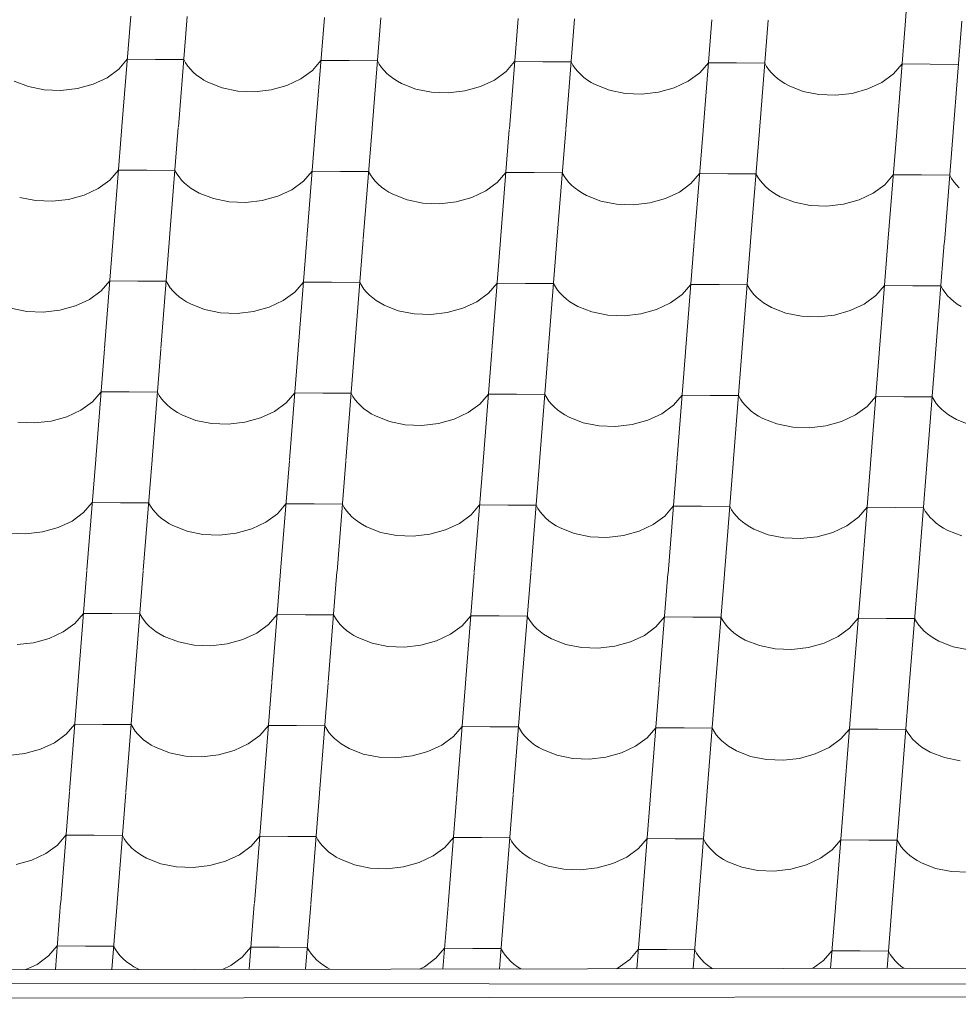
# Model space of a CAD drawing. Header units: millimetres. Extents: x -124639 to 133188, y -48358 to 76648.
# Tile 18 of 49: x 5149 to 5947, y 7033 to 7869. Entities that reach past the tile are written whole.
import ezdxf

# ---------------------------------------------------------------- set-up
doc = ezdxf.new("R2010")
doc.units = ezdxf.units.MM
doc.header["$MEASUREMENT"] = 0
doc.layers.add('Konstrukce - střechy a skořepiny', color=7, linetype='Continuous')
doc.layers.add('Výplně - Povrchové', color=7, linetype='Continuous')

# ---------------------------------------------------------------- blocks, each defined once
blk = doc.blocks.new('*X4')
at = {"layer": 'Výplně - Povrchové', "color": 7, "linetype": 'Continuous', "lineweight": 13}
for p, q in [((5909.09, 7962.61), (5901.67, 7868.77)), ((5243.13, 7872.46), (5235.71, 7778.62)), ((5291.06, 7872.16), (5283.64, 7778.32)), ((5407.76, 7871.45), (5400.34, 7777.61)), ((5455.68, 7871.16), (5448.27, 7777.32)), ((5572.39, 7870.44), (5564.97, 7776.6)), ((5620.31, 7870.15), (5612.9, 7776.31)), ((5737.01, 7869.44), (5729.6, 7775.6)), ((5784.94, 7869.14), (5777.52, 7775.3)), ((5901.64, 7868.43), (5894.23, 7774.59)), ((5949.57, 7868.14), (5942.15, 7774.29)), ((5232.91, 7827.39), (5240.24, 7835.85)), ((5264.2, 7835.7), (5240.24, 7835.85)), ((5288.16, 7835.55), (5264.2, 7835.7)), ((5288.16, 7835.55), (5289.76, 7832.71)), ((5289.76, 7832.71), (5291.66, 7829.97)), ((5397.54, 7826.39), (5404.86, 7834.84)), ((5428.83, 7834.69), (5404.86, 7834.84)), ((5452.79, 7834.55), (5428.83, 7834.69)), ((5452.79, 7834.55), (5454.39, 7831.71)), ((5454.39, 7831.71), (5456.29, 7828.96)), ((5562.17, 7825.38), (5569.49, 7833.83)), ((5593.46, 7833.68), (5569.49, 7833.83)), ((5617.42, 7833.54), (5593.46, 7833.68)), ((5617.42, 7833.54), (5619.02, 7830.7)), ((5726.8, 7824.37), (5734.12, 7832.82)), ((5758.08, 7832.68), (5734.12, 7832.82)), ((5782.05, 7832.53), (5758.08, 7832.68)), ((5782.05, 7832.53), (5783.64, 7829.69)), ((5891.42, 7823.37), (5898.75, 7831.82)), ((5922.71, 7831.67), (5898.75, 7831.82)), ((5946.68, 7831.52), (5922.71, 7831.67)), ((5223.05, 7820.19), (5232.91, 7827.39)), ((5291.66, 7829.97), (5293.85, 7827.34)), ((5293.85, 7827.34), (5296.33, 7824.82)), ((5296.33, 7824.82), (5299.08, 7822.45)), ((5387.68, 7819.18), (5397.54, 7826.39)), ((5456.29, 7828.96), (5458.48, 7826.33)), ((5458.48, 7826.33), (5460.96, 7823.82)), ((5460.96, 7823.82), (5463.71, 7821.44)), ((5552.3, 7818.18), (5562.17, 7825.38)), ((5619.02, 7830.7), (5620.92, 7827.96)), ((5620.92, 7827.96), (5623.11, 7825.32)), ((5623.11, 7825.32), (5625.59, 7822.81)), ((5625.59, 7822.81), (5628.34, 7820.44)), ((5716.93, 7817.17), (5726.8, 7824.37)), ((5783.64, 7829.69), (5785.54, 7826.95)), ((5785.54, 7826.95), (5787.74, 7824.31)), ((5787.74, 7824.31), (5790.22, 7821.8)), ((5881.56, 7816.16), (5891.42, 7823.37)), ((5144.16, 7817.27), (5156.21, 7812.57)), ((5197.82, 7810.91), (5211.15, 7814.6)), ((5211.15, 7814.6), (5223.05, 7820.19)), ((5299.08, 7822.45), (5302.08, 7820.22)), ((5302.08, 7820.22), (5305.33, 7818.16)), ((5305.33, 7818.16), (5308.79, 7816.27)), ((5308.79, 7816.27), (5320.84, 7811.56)), ((5375.78, 7813.59), (5387.68, 7819.18)), ((5463.71, 7821.44), (5466.71, 7819.22)), ((5466.71, 7819.22), (5469.95, 7817.15)), ((5469.95, 7817.15), (5473.42, 7815.26)), ((5473.42, 7815.26), (5485.47, 7810.55)), ((5540.41, 7812.58), (5552.3, 7818.18)), ((5628.34, 7820.44), (5631.34, 7818.21)), ((5631.34, 7818.21), (5634.58, 7816.15)), ((5634.58, 7816.15), (5638.05, 7814.25)), ((5705.03, 7811.58), (5716.93, 7817.17)), ((5790.22, 7821.8), (5792.97, 7819.43)), ((5792.97, 7819.43), (5795.97, 7817.2)), ((5795.97, 7817.2), (5799.21, 7815.14)), ((5799.21, 7815.14), (5802.68, 7813.25)), ((5869.66, 7810.57), (5881.56, 7816.16)), ((5156.21, 7812.57), (5169.64, 7809.86)), ((5169.64, 7809.86), (5183.74, 7809.3)), ((5183.74, 7809.3), (5197.82, 7810.91)), ((5320.84, 7811.56), (5334.26, 7808.86)), ((5334.26, 7808.86), (5348.37, 7808.29)), ((5348.37, 7808.29), (5362.45, 7809.9)), ((5362.45, 7809.9), (5375.78, 7813.59)), ((5485.47, 7810.55), (5498.89, 7807.85)), ((5498.89, 7807.85), (5513, 7807.29)), ((5513, 7807.29), (5527.08, 7808.89)), ((5527.08, 7808.89), (5540.41, 7812.58)), ((5638.05, 7814.25), (5650.1, 7809.55)), ((5650.1, 7809.55), (5663.52, 7806.84)), ((5663.52, 7806.84), (5677.63, 7806.28)), ((5677.63, 7806.28), (5691.71, 7807.89)), ((5691.71, 7807.89), (5705.03, 7811.58)), ((5802.68, 7813.25), (5814.73, 7808.54)), ((5814.73, 7808.54), (5828.15, 7805.84)), ((5842.26, 7805.27), (5856.33, 7806.88)), ((5856.33, 7806.88), (5869.66, 7810.57)), ((5828.15, 7805.84), (5842.26, 7805.27)), ((5235.69, 7778.28), (5228.27, 7684.44)), ((5283.61, 7777.98), (5276.2, 7684.14)), ((5400.31, 7777.27), (5392.9, 7683.43)), ((5448.24, 7776.98), (5440.82, 7683.14)), ((5564.94, 7776.26), (5557.53, 7682.42)), ((5612.87, 7775.97), (5605.45, 7682.13)), ((5729.57, 7775.26), (5722.15, 7681.42)), ((5777.5, 7774.96), (5770.08, 7681.12)), ((5894.2, 7774.25), (5886.78, 7680.41)), ((5942.13, 7773.96), (5934.71, 7680.12)), ((5225.47, 7733.22), (5232.79, 7741.67)), ((5256.76, 7741.52), (5232.79, 7741.67)), ((5280.72, 7741.37), (5256.76, 7741.52)), ((5280.72, 7741.37), (5282.32, 7738.53)), ((5390.1, 7732.21), (5397.42, 7740.66)), ((5421.38, 7740.51), (5397.42, 7740.66)), ((5445.35, 7740.37), (5421.38, 7740.51)), ((5445.35, 7740.37), (5446.94, 7737.53)), ((5554.72, 7731.2), (5562.05, 7739.65)), ((5586.01, 7739.51), (5562.05, 7739.65)), ((5609.98, 7739.36), (5586.01, 7739.51)), ((5609.98, 7739.36), (5611.57, 7736.52)), ((5215.61, 7726.01), (5225.47, 7733.22)), ((5282.32, 7738.53), (5284.22, 7735.79)), ((5284.22, 7735.79), (5286.41, 7733.16)), ((5286.41, 7733.16), (5288.89, 7730.65)), ((5380.23, 7725), (5390.1, 7732.21)), ((5446.94, 7737.53), (5448.84, 7734.78)), ((5448.84, 7734.78), (5451.04, 7732.15)), ((5451.04, 7732.15), (5453.52, 7729.64)), ((5544.86, 7724), (5554.72, 7731.2)), ((5611.57, 7736.52), (5613.47, 7733.78)), ((5613.47, 7733.78), (5615.67, 7731.14)), ((5615.67, 7731.14), (5618.15, 7728.63)), ((5719.35, 7730.19), (5726.68, 7738.65)), ((5750.64, 7738.5), (5726.68, 7738.65)), ((5774.6, 7738.35), (5750.64, 7738.5)), ((5774.6, 7738.35), (5776.2, 7735.51)), ((5776.2, 7735.51), (5778.1, 7732.77)), ((5778.1, 7732.77), (5780.3, 7730.14)), ((5883.98, 7729.19), (5891.31, 7737.64)), ((5915.27, 7737.49), (5891.31, 7737.64)), ((5939.23, 7737.34), (5915.27, 7737.49)), ((5939.23, 7737.34), (5940.83, 7734.51)), ((5940.83, 7734.51), (5942.73, 7731.76)), ((5942.73, 7731.76), (5944.92, 7729.13)), ((5203.71, 7720.42), (5215.61, 7726.01)), ((5288.89, 7730.65), (5291.64, 7728.27)), ((5291.64, 7728.27), (5294.64, 7726.05)), ((5294.64, 7726.05), (5297.88, 7723.98)), ((5297.88, 7723.98), (5301.35, 7722.09)), ((5368.33, 7719.41), (5380.23, 7725)), ((5453.52, 7729.64), (5456.27, 7727.26)), ((5456.27, 7727.26), (5459.27, 7725.04)), ((5459.27, 7725.04), (5462.51, 7722.97)), ((5462.51, 7722.97), (5465.98, 7721.08)), ((5532.96, 7718.41), (5544.86, 7724)), ((5618.15, 7728.63), (5620.89, 7726.26)), ((5620.89, 7726.26), (5623.9, 7724.03)), ((5623.9, 7724.03), (5627.14, 7721.97)), ((5697.59, 7717.4), (5709.49, 7722.99)), ((5709.49, 7722.99), (5719.35, 7730.19)), ((5780.3, 7730.14), (5782.77, 7727.62)), ((5782.77, 7727.62), (5785.52, 7725.25)), ((5785.52, 7725.25), (5788.53, 7723.02)), ((5788.53, 7723.02), (5791.77, 7720.96)), ((5874.12, 7721.98), (5883.98, 7729.19)), ((5944.92, 7729.13), (5947.4, 7726.62)), ((5148.77, 7718.39), (5162.19, 7715.69)), ((5162.19, 7715.69), (5176.3, 7715.12)), ((5176.3, 7715.12), (5190.38, 7716.73)), ((5190.38, 7716.73), (5203.71, 7720.42)), ((5301.35, 7722.09), (5313.4, 7717.38)), ((5313.4, 7717.38), (5326.82, 7714.68)), ((5326.82, 7714.68), (5340.93, 7714.12)), ((5340.93, 7714.12), (5355.01, 7715.72)), ((5355.01, 7715.72), (5368.33, 7719.41)), ((5465.98, 7721.08), (5478.03, 7716.37)), ((5478.03, 7716.37), (5491.45, 7713.67)), ((5505.56, 7713.11), (5519.64, 7714.71)), ((5519.64, 7714.71), (5532.96, 7718.41)), ((5627.14, 7721.97), (5630.61, 7720.07)), ((5630.61, 7720.07), (5642.66, 7715.37)), ((5642.66, 7715.37), (5656.08, 7712.66)), ((5684.26, 7713.71), (5697.59, 7717.4)), ((5791.77, 7720.96), (5795.23, 7719.07)), ((5795.23, 7719.07), (5807.28, 7714.36)), ((5807.28, 7714.36), (5820.7, 7711.66)), ((5848.89, 7712.7), (5862.22, 7716.39)), ((5862.22, 7716.39), (5874.12, 7721.98)), ((5491.45, 7713.67), (5505.56, 7713.11)), ((5656.08, 7712.66), (5670.19, 7712.1)), ((5670.19, 7712.1), (5684.26, 7713.71)), ((5820.7, 7711.66), (5834.81, 7711.09)), ((5834.81, 7711.09), (5848.89, 7712.7)), ((5228.24, 7684.1), (5220.83, 7590.26)), ((5276.17, 7683.81), (5268.75, 7589.97)), ((5392.87, 7683.09), (5385.45, 7589.25)), ((5440.8, 7682.8), (5433.38, 7588.96)), ((5557.5, 7682.08), (5550.08, 7588.24)), ((5605.43, 7681.79), (5598.01, 7587.95)), ((5722.13, 7681.08), (5714.71, 7587.24)), ((5770.05, 7680.78), (5762.64, 7586.94)), ((5886.76, 7680.07), (5879.34, 7586.23)), ((5934.68, 7679.78), (5927.27, 7585.94)), ((5218.02, 7639.04), (5225.35, 7647.49)), ((5249.31, 7647.34), (5225.35, 7647.49)), ((5273.28, 7647.19), (5249.31, 7647.34)), ((5273.28, 7647.19), (5274.87, 7644.36)), ((5208.16, 7631.83), (5218.02, 7639.04)), ((5274.87, 7644.36), (5276.77, 7641.61)), ((5276.77, 7641.61), (5278.97, 7638.98)), ((5278.97, 7638.98), (5281.45, 7636.47)), ((5382.65, 7638.03), (5389.98, 7646.48)), ((5413.94, 7646.33), (5389.98, 7646.48)), ((5437.9, 7646.19), (5413.94, 7646.33)), ((5437.9, 7646.19), (5439.5, 7643.35)), ((5439.5, 7643.35), (5441.4, 7640.6)), ((5441.4, 7640.6), (5443.6, 7637.97)), ((5547.28, 7637.02), (5554.61, 7645.47)), ((5578.57, 7645.33), (5554.61, 7645.47)), ((5602.53, 7645.18), (5578.57, 7645.33)), ((5602.53, 7645.18), (5604.13, 7642.34)), ((5604.13, 7642.34), (5606.03, 7639.6)), ((5606.03, 7639.6), (5608.22, 7636.96)), ((5711.91, 7636.02), (5719.23, 7644.47)), ((5743.2, 7644.32), (5719.23, 7644.47)), ((5767.16, 7644.17), (5743.2, 7644.32)), ((5767.16, 7644.17), (5768.76, 7641.33)), ((5768.76, 7641.33), (5770.66, 7638.59)), ((5876.54, 7635.01), (5883.86, 7643.46)), ((5907.83, 7643.31), (5883.86, 7643.46)), ((5931.79, 7643.17), (5907.83, 7643.31)), ((5931.79, 7643.17), (5933.39, 7640.33)), ((5933.39, 7640.33), (5935.29, 7637.58)), ((5196.26, 7626.24), (5208.16, 7631.83)), ((5281.45, 7636.47), (5284.19, 7634.09)), ((5284.19, 7634.09), (5287.2, 7631.87)), ((5287.2, 7631.87), (5290.44, 7629.8)), ((5360.89, 7625.23), (5372.79, 7630.82)), ((5372.79, 7630.82), (5382.65, 7638.03)), ((5443.6, 7637.97), (5446.07, 7635.46)), ((5446.07, 7635.46), (5448.82, 7633.09)), ((5448.82, 7633.09), (5451.83, 7630.86)), ((5451.83, 7630.86), (5455.07, 7628.79)), ((5537.42, 7629.82), (5547.28, 7637.02)), ((5608.22, 7636.96), (5610.7, 7634.45)), ((5610.7, 7634.45), (5613.45, 7632.08)), ((5613.45, 7632.08), (5616.45, 7629.85)), ((5702.05, 7628.81), (5711.91, 7636.02)), ((5770.66, 7638.59), (5772.85, 7635.96)), ((5772.85, 7635.96), (5775.33, 7633.45)), ((5775.33, 7633.45), (5778.08, 7631.07)), ((5778.08, 7631.07), (5781.08, 7628.85)), ((5866.67, 7627.8), (5876.54, 7635.01)), ((5935.29, 7637.58), (5937.48, 7634.95)), ((5937.48, 7634.95), (5939.96, 7632.44)), ((5939.96, 7632.44), (5942.71, 7630.06)), ((5141.33, 7624.21), (5154.75, 7621.51)), ((5168.86, 7620.94), (5182.94, 7622.55)), ((5182.94, 7622.55), (5196.26, 7626.24)), ((5290.44, 7629.8), (5293.91, 7627.91)), ((5293.91, 7627.91), (5305.96, 7623.2)), ((5305.96, 7623.2), (5319.38, 7620.5)), ((5347.56, 7621.54), (5360.89, 7625.23)), ((5455.07, 7628.79), (5458.53, 7626.9)), ((5458.53, 7626.9), (5470.58, 7622.2)), ((5470.58, 7622.2), (5484.01, 7619.49)), ((5512.19, 7620.53), (5525.52, 7624.23)), ((5525.52, 7624.23), (5537.42, 7629.82)), ((5616.45, 7629.85), (5619.7, 7627.79)), ((5619.7, 7627.79), (5623.16, 7625.89)), ((5623.16, 7625.89), (5635.21, 7621.19)), ((5676.82, 7619.53), (5690.15, 7623.22)), ((5690.15, 7623.22), (5702.05, 7628.81)), ((5781.08, 7628.85), (5784.32, 7626.78)), ((5784.32, 7626.78), (5787.79, 7624.89)), ((5787.79, 7624.89), (5799.84, 7620.18)), ((5841.45, 7618.52), (5854.78, 7622.21)), ((5854.78, 7622.21), (5866.67, 7627.8)), ((5942.71, 7630.06), (5945.71, 7627.84)), ((5945.71, 7627.84), (5948.95, 7625.77)), ((5154.75, 7621.51), (5168.86, 7620.94)), ((5319.38, 7620.5), (5333.49, 7619.94)), ((5333.49, 7619.94), (5347.56, 7621.54)), ((5484.01, 7619.49), (5498.11, 7618.93)), ((5498.11, 7618.93), (5512.19, 7620.53)), ((5635.21, 7621.19), (5648.63, 7618.49)), ((5648.63, 7618.49), (5662.74, 7617.92)), ((5662.74, 7617.92), (5676.82, 7619.53)), ((5799.84, 7620.18), (5813.26, 7617.48)), ((5813.26, 7617.48), (5827.37, 7616.91)), ((5827.37, 7616.91), (5841.45, 7618.52)), ((5220.8, 7589.92), (5213.38, 7496.08)), ((5268.73, 7589.63), (5261.31, 7495.79)), ((5385.43, 7588.91), (5378.01, 7495.07)), ((5433.35, 7588.62), (5425.94, 7494.78)), ((5550.06, 7587.91), (5542.64, 7494.06)), ((5597.98, 7587.61), (5590.57, 7493.77)), ((5714.68, 7586.9), (5707.27, 7493.06)), ((5762.61, 7586.6), (5755.19, 7492.76)), ((5879.31, 7585.89), (5871.9, 7492.05)), ((5927.24, 7585.6), (5919.82, 7491.76)), ((5210.58, 7544.86), (5217.91, 7553.31)), ((5241.87, 7553.16), (5217.91, 7553.31)), ((5265.83, 7553.02), (5241.87, 7553.16)), ((5265.83, 7553.02), (5267.43, 7550.18)), ((5267.43, 7550.18), (5269.33, 7547.43)), ((5269.33, 7547.43), (5271.53, 7544.8)), ((5375.21, 7543.85), (5382.53, 7552.3)), ((5406.5, 7552.15), (5382.53, 7552.3)), ((5430.46, 7552.01), (5406.5, 7552.15)), ((5430.46, 7552.01), (5432.06, 7549.17)), ((5432.06, 7549.17), (5433.96, 7546.43)), ((5539.84, 7542.84), (5547.16, 7551.29)), ((5571.13, 7551.15), (5547.16, 7551.29)), ((5595.09, 7551), (5571.13, 7551.15)), ((5595.09, 7551), (5596.69, 7548.16)), ((5596.69, 7548.16), (5598.59, 7545.42)), ((5704.47, 7541.84), (5711.79, 7550.29)), ((5735.75, 7550.14), (5711.79, 7550.29)), ((5759.72, 7549.99), (5735.75, 7550.14)), ((5759.72, 7549.99), (5761.31, 7547.15)), ((5761.31, 7547.15), (5763.21, 7544.41)), ((5869.09, 7540.83), (5876.42, 7549.28)), ((5900.38, 7549.13), (5876.42, 7549.28)), ((5924.35, 7548.99), (5900.38, 7549.13)), ((5924.35, 7548.99), (5925.94, 7546.15)), ((5200.72, 7537.65), (5210.58, 7544.86)), ((5271.53, 7544.8), (5274, 7542.29)), ((5274, 7542.29), (5276.75, 7539.91)), ((5276.75, 7539.91), (5279.75, 7537.69)), ((5365.35, 7536.65), (5375.21, 7543.85)), ((5433.96, 7546.43), (5436.15, 7543.79)), ((5436.15, 7543.79), (5438.63, 7541.28)), ((5438.63, 7541.28), (5441.38, 7538.91)), ((5441.38, 7538.91), (5444.38, 7536.68)), ((5529.98, 7535.64), (5539.84, 7542.84)), ((5598.59, 7545.42), (5600.78, 7542.78)), ((5600.78, 7542.78), (5603.26, 7540.27)), ((5603.26, 7540.27), (5606.01, 7537.9)), ((5694.6, 7534.63), (5704.47, 7541.84)), ((5763.21, 7544.41), (5765.41, 7541.78)), ((5765.41, 7541.78), (5767.89, 7539.27)), ((5767.89, 7539.27), (5770.64, 7536.89)), ((5859.23, 7533.62), (5869.09, 7540.83)), ((5925.94, 7546.15), (5927.84, 7543.4)), ((5927.84, 7543.4), (5930.04, 7540.77)), ((5930.04, 7540.77), (5932.52, 7538.26)), ((5932.52, 7538.26), (5935.26, 7535.88)), ((5175.49, 7528.37), (5188.82, 7532.06)), ((5188.82, 7532.06), (5200.72, 7537.65)), ((5279.75, 7537.69), (5283, 7535.62)), ((5283, 7535.62), (5286.46, 7533.73)), ((5286.46, 7533.73), (5298.51, 7529.02)), ((5340.12, 7527.36), (5353.45, 7531.05)), ((5353.45, 7531.05), (5365.35, 7536.65)), ((5444.38, 7536.68), (5447.62, 7534.62)), ((5447.62, 7534.62), (5451.09, 7532.72)), ((5451.09, 7532.72), (5463.14, 7528.02)), ((5504.75, 7526.36), (5518.08, 7530.05)), ((5518.08, 7530.05), (5529.98, 7535.64)), ((5606.01, 7537.9), (5609.01, 7535.67)), ((5609.01, 7535.67), (5612.25, 7533.61)), ((5612.25, 7533.61), (5615.72, 7531.72)), ((5615.72, 7531.72), (5627.77, 7527.01)), ((5682.7, 7529.04), (5694.6, 7534.63)), ((5770.64, 7536.89), (5773.64, 7534.67)), ((5773.64, 7534.67), (5776.88, 7532.6)), ((5776.88, 7532.6), (5780.35, 7530.71)), ((5780.35, 7530.71), (5792.4, 7526)), ((5847.33, 7528.03), (5859.23, 7533.62)), ((5935.26, 7535.88), (5938.27, 7533.66)), ((5938.27, 7533.66), (5941.51, 7531.59)), ((5941.51, 7531.59), (5944.98, 7529.7)), ((5147.31, 7527.33), (5161.41, 7526.76)), ((5161.41, 7526.76), (5175.49, 7528.37)), ((5298.51, 7529.02), (5311.93, 7526.32)), ((5311.93, 7526.32), (5326.04, 7525.76)), ((5326.04, 7525.76), (5340.12, 7527.36)), ((5463.14, 7528.02), (5476.56, 7525.31)), ((5476.56, 7525.31), (5490.67, 7524.75)), ((5490.67, 7524.75), (5504.75, 7526.36)), ((5627.77, 7527.01), (5641.19, 7524.31)), ((5641.19, 7524.31), (5655.3, 7523.74)), ((5655.3, 7523.74), (5669.38, 7525.35)), ((5669.38, 7525.35), (5682.7, 7529.04)), ((5792.4, 7526), (5805.82, 7523.3)), ((5805.82, 7523.3), (5819.93, 7522.74)), ((5819.93, 7522.74), (5834, 7524.34)), ((5834, 7524.34), (5847.33, 7528.03)), ((5944.98, 7529.7), (5957.02, 7525)), ((5213.36, 7495.74), (5205.94, 7401.9)), ((5261.28, 7495.45), (5253.87, 7401.61)), ((5377.98, 7494.73), (5370.57, 7400.89)), ((5425.91, 7494.44), (5418.49, 7400.6)), ((5542.61, 7493.73), (5535.2, 7399.89)), ((5590.54, 7493.43), (5583.12, 7399.59)), ((5707.24, 7492.72), (5699.82, 7398.88)), ((5755.17, 7492.43), (5747.75, 7398.59)), ((5871.87, 7491.71), (5864.45, 7397.87)), ((5919.8, 7491.42), (5912.38, 7397.58)), ((5203.14, 7450.68), (5210.46, 7459.13)), ((5234.43, 7458.98), (5210.46, 7459.13)), ((5258.39, 7458.84), (5234.43, 7458.98)), ((5258.39, 7458.84), (5259.99, 7456)), ((5259.99, 7456), (5261.89, 7453.25)), ((5367.77, 7449.67), (5375.09, 7458.12)), ((5399.05, 7457.98), (5375.09, 7458.12)), ((5423.02, 7457.83), (5399.05, 7457.98)), ((5423.02, 7457.83), (5424.61, 7454.99)), ((5424.61, 7454.99), (5426.51, 7452.25)), ((5532.39, 7448.66), (5539.72, 7457.11)), ((5563.68, 7456.97), (5539.72, 7457.11)), ((5587.65, 7456.82), (5563.68, 7456.97)), ((5587.65, 7456.82), (5589.24, 7453.98)), ((5697.02, 7447.66), (5704.35, 7456.11)), ((5728.31, 7455.96), (5704.35, 7456.11)), ((5752.27, 7455.81), (5728.31, 7455.96)), ((5752.27, 7455.81), (5753.87, 7452.98)), ((5861.65, 7446.65), (5868.98, 7455.1)), ((5892.94, 7454.95), (5868.98, 7455.1)), ((5916.9, 7454.81), (5892.94, 7454.95)), ((5916.9, 7454.81), (5918.5, 7451.97)), ((5193.28, 7443.47), (5203.14, 7450.68)), ((5261.89, 7453.25), (5264.08, 7450.62)), ((5264.08, 7450.62), (5266.56, 7448.11)), ((5266.56, 7448.11), (5269.31, 7445.73)), ((5357.9, 7442.47), (5367.77, 7449.67)), ((5426.51, 7452.25), (5428.71, 7449.61)), ((5428.71, 7449.61), (5431.19, 7447.1)), ((5431.19, 7447.1), (5433.94, 7444.73)), ((5522.53, 7441.46), (5532.39, 7448.66)), ((5589.24, 7453.98), (5591.14, 7451.24)), ((5591.14, 7451.24), (5593.34, 7448.61)), ((5593.34, 7448.61), (5595.82, 7446.09)), ((5687.16, 7440.45), (5697.02, 7447.66)), ((5753.87, 7452.98), (5755.77, 7450.23)), ((5755.77, 7450.23), (5757.97, 7447.6)), ((5757.97, 7447.6), (5760.44, 7445.09)), ((5851.79, 7439.45), (5861.65, 7446.65)), ((5918.5, 7451.97), (5920.4, 7449.22)), ((5920.4, 7449.22), (5922.59, 7446.59)), ((5922.59, 7446.59), (5925.07, 7444.08)), ((5168.05, 7434.19), (5181.38, 7437.88)), ((5181.38, 7437.88), (5193.28, 7443.47)), ((5269.31, 7445.73), (5272.31, 7443.51)), ((5272.31, 7443.51), (5275.55, 7441.44)), ((5275.55, 7441.44), (5279.02, 7439.55)), ((5279.02, 7439.55), (5291.07, 7434.84)), ((5346, 7436.88), (5357.9, 7442.47)), ((5433.94, 7444.73), (5436.94, 7442.5)), ((5436.94, 7442.5), (5440.18, 7440.44)), ((5440.18, 7440.44), (5443.65, 7438.54)), ((5443.65, 7438.54), (5455.7, 7433.84)), ((5510.63, 7435.87), (5522.53, 7441.46)), ((5595.82, 7446.09), (5598.56, 7443.72)), ((5598.56, 7443.72), (5601.57, 7441.49)), ((5601.57, 7441.49), (5604.81, 7439.43)), ((5604.81, 7439.43), (5608.28, 7437.54)), ((5675.26, 7434.86), (5687.16, 7440.45)), ((5760.44, 7445.09), (5763.19, 7442.71)), ((5763.19, 7442.71), (5766.2, 7440.49)), ((5766.2, 7440.49), (5769.44, 7438.42)), ((5769.44, 7438.42), (5772.9, 7436.53)), ((5839.89, 7433.85), (5851.79, 7439.45)), ((5925.07, 7444.08), (5927.82, 7441.71)), ((5927.82, 7441.71), (5930.82, 7439.48)), ((5930.82, 7439.48), (5934.07, 7437.42)), ((5139.86, 7433.15), (5153.97, 7432.58)), ((5153.97, 7432.58), (5168.05, 7434.19)), ((5291.07, 7434.84), (5304.49, 7432.14)), ((5304.49, 7432.14), (5318.6, 7431.58)), ((5318.6, 7431.58), (5332.68, 7433.18)), ((5332.68, 7433.18), (5346, 7436.88)), ((5455.7, 7433.84), (5469.12, 7431.13)), ((5469.12, 7431.13), (5483.23, 7430.57)), ((5483.23, 7430.57), (5497.31, 7432.18)), ((5497.31, 7432.18), (5510.63, 7435.87)), ((5608.28, 7437.54), (5620.33, 7432.83)), ((5620.33, 7432.83), (5633.75, 7430.13)), ((5633.75, 7430.13), (5647.86, 7429.56)), ((5647.86, 7429.56), (5661.93, 7431.17)), ((5661.93, 7431.17), (5675.26, 7434.86)), ((5772.9, 7436.53), (5784.95, 7431.82)), ((5784.95, 7431.82), (5798.37, 7429.12)), ((5812.48, 7428.56), (5826.56, 7430.16)), ((5826.56, 7430.16), (5839.89, 7433.85)), ((5934.07, 7437.42), (5937.53, 7435.52)), ((5937.53, 7435.52), (5949.58, 7430.82)), ((5798.37, 7429.12), (5812.48, 7428.56)), ((5205.91, 7401.56), (5198.5, 7307.72)), ((5253.84, 7401.27), (5246.42, 7307.43)), ((5370.54, 7400.55), (5363.12, 7306.71)), ((5418.47, 7400.26), (5411.05, 7306.42)), ((5535.17, 7399.55), (5527.75, 7305.71)), ((5583.1, 7399.25), (5575.68, 7305.41)), ((5699.8, 7398.54), (5692.38, 7304.7)), ((5747.72, 7398.25), (5740.31, 7304.41)), ((5864.43, 7397.53), (5857.01, 7303.69)), ((5912.35, 7397.24), (5904.94, 7303.4)), ((5195.69, 7356.5), (5203.02, 7364.95)), ((5226.98, 7364.8), (5203.02, 7364.95)), ((5250.95, 7364.66), (5226.98, 7364.8)), ((5250.95, 7364.66), (5252.54, 7361.82)), ((5360.32, 7355.49), (5367.65, 7363.94)), ((5391.61, 7363.8), (5367.65, 7363.94)), ((5415.57, 7363.65), (5391.61, 7363.8)), ((5415.57, 7363.65), (5417.17, 7360.81)), ((5524.95, 7354.48), (5532.28, 7362.94)), ((5556.24, 7362.79), (5532.28, 7362.94)), ((5580.2, 7362.64), (5556.24, 7362.79)), ((5580.2, 7362.64), (5581.8, 7359.8)), ((5185.83, 7349.29), (5195.69, 7356.5)), ((5252.54, 7361.82), (5254.44, 7359.07)), ((5254.44, 7359.07), (5256.64, 7356.44)), ((5256.64, 7356.44), (5259.12, 7353.93)), ((5350.46, 7348.29), (5360.32, 7355.49)), ((5417.17, 7360.81), (5419.07, 7358.07)), ((5419.07, 7358.07), (5421.27, 7355.43)), ((5421.27, 7355.43), (5423.74, 7352.92)), ((5515.09, 7347.28), (5524.95, 7354.48)), ((5581.8, 7359.8), (5583.7, 7357.06)), ((5583.7, 7357.06), (5585.89, 7354.43)), ((5585.89, 7354.43), (5588.37, 7351.92)), ((5689.58, 7353.48), (5696.9, 7361.93)), ((5720.87, 7361.78), (5696.9, 7361.93)), ((5744.83, 7361.64), (5720.87, 7361.78)), ((5744.83, 7361.64), (5746.43, 7358.8)), ((5746.43, 7358.8), (5748.33, 7356.05)), ((5748.33, 7356.05), (5750.52, 7353.42)), ((5854.21, 7352.47), (5861.53, 7360.92)), ((5885.5, 7360.77), (5861.53, 7360.92)), ((5909.46, 7360.63), (5885.5, 7360.77)), ((5909.46, 7360.63), (5911.06, 7357.79)), ((5911.06, 7357.79), (5912.96, 7355.05)), ((5912.96, 7355.05), (5915.15, 7352.41)), ((5173.93, 7343.7), (5185.83, 7349.29)), ((5259.12, 7353.93), (5261.86, 7351.55)), ((5261.86, 7351.55), (5264.87, 7349.33)), ((5264.87, 7349.33), (5268.11, 7347.26)), ((5268.11, 7347.26), (5271.58, 7345.37)), ((5338.56, 7342.7), (5350.46, 7348.29)), ((5423.74, 7352.92), (5426.49, 7350.55)), ((5426.49, 7350.55), (5429.5, 7348.32)), ((5429.5, 7348.32), (5432.74, 7346.26)), ((5432.74, 7346.26), (5436.2, 7344.36)), ((5503.19, 7341.69), (5515.09, 7347.28)), ((5588.37, 7351.92), (5591.12, 7349.54)), ((5591.12, 7349.54), (5594.12, 7347.32)), ((5594.12, 7347.32), (5597.37, 7345.25)), ((5667.82, 7340.68), (5679.72, 7346.27)), ((5679.72, 7346.27), (5689.58, 7353.48)), ((5750.52, 7353.42), (5753, 7350.91)), ((5753, 7350.91), (5755.75, 7348.53)), ((5755.75, 7348.53), (5758.75, 7346.31)), ((5758.75, 7346.31), (5761.99, 7344.24)), ((5844.34, 7345.27), (5854.21, 7352.47)), ((5915.15, 7352.41), (5917.63, 7349.9)), ((5917.63, 7349.9), (5920.38, 7347.53)), ((5920.38, 7347.53), (5923.38, 7345.3)), ((5146.53, 7338.41), (5160.61, 7340.01)), ((5160.61, 7340.01), (5173.93, 7343.7)), ((5271.58, 7345.37), (5283.63, 7340.67)), ((5283.63, 7340.67), (5297.05, 7337.96)), ((5297.05, 7337.96), (5311.16, 7337.4)), ((5311.16, 7337.4), (5325.23, 7339)), ((5325.23, 7339), (5338.56, 7342.7)), ((5436.2, 7344.36), (5448.25, 7339.66)), ((5448.25, 7339.66), (5461.68, 7336.95)), ((5475.78, 7336.39), (5489.86, 7338)), ((5489.86, 7338), (5503.19, 7341.69)), ((5597.37, 7345.25), (5600.83, 7343.36)), ((5600.83, 7343.36), (5612.88, 7338.65)), ((5612.88, 7338.65), (5626.3, 7335.95)), ((5654.49, 7336.99), (5667.82, 7340.68)), ((5761.99, 7344.24), (5765.46, 7342.35)), ((5765.46, 7342.35), (5777.51, 7337.64)), ((5777.51, 7337.64), (5790.93, 7334.94)), ((5819.12, 7335.98), (5832.45, 7339.67)), ((5832.45, 7339.67), (5844.34, 7345.27)), ((5923.38, 7345.3), (5926.62, 7343.24)), ((5926.62, 7343.24), (5930.09, 7341.34)), ((5930.09, 7341.34), (5942.14, 7336.64)), ((5461.68, 7336.95), (5475.78, 7336.39)), ((5626.3, 7335.95), (5640.41, 7335.38)), ((5640.41, 7335.38), (5654.49, 7336.99)), ((5790.93, 7334.94), (5805.04, 7334.38)), ((5805.04, 7334.38), (5819.12, 7335.98)), ((5942.14, 7336.64), (5955.56, 7333.93)), ((5198.47, 7307.38), (5191.05, 7213.54)), ((5246.4, 7307.09), (5238.98, 7213.25)), ((5363.1, 7306.38), (5355.68, 7212.53)), ((5411.02, 7306.08), (5403.61, 7212.24)), ((5527.73, 7305.37), (5520.31, 7211.53)), ((5575.65, 7305.07), (5568.24, 7211.23)), ((5692.35, 7304.36), (5684.94, 7210.52)), ((5740.28, 7304.07), (5732.86, 7210.23)), ((5856.98, 7303.35), (5849.57, 7209.51)), ((5904.91, 7303.06), (5897.49, 7209.22)), ((5188.25, 7262.32), (5195.58, 7270.77)), ((5219.54, 7270.62), (5195.58, 7270.77)), ((5243.5, 7270.48), (5219.54, 7270.62)), ((5178.39, 7255.12), (5188.25, 7262.32)), ((5243.5, 7270.48), (5245.1, 7267.64)), ((5245.1, 7267.64), (5247, 7264.9)), ((5247, 7264.9), (5249.2, 7262.26)), ((5249.2, 7262.26), (5251.67, 7259.75)), ((5352.88, 7261.31), (5360.2, 7269.76)), ((5384.17, 7269.62), (5360.2, 7269.76)), ((5408.13, 7269.47), (5384.17, 7269.62)), ((5408.13, 7269.47), (5409.73, 7266.63)), ((5409.73, 7266.63), (5411.63, 7263.89)), ((5411.63, 7263.89), (5413.82, 7261.25)), ((5517.51, 7260.31), (5524.83, 7268.76)), ((5548.8, 7268.61), (5524.83, 7268.76)), ((5572.76, 7268.46), (5548.8, 7268.61)), ((5572.76, 7268.46), (5574.36, 7265.62)), ((5574.36, 7265.62), (5576.26, 7262.88)), ((5576.26, 7262.88), (5578.45, 7260.25)), ((5682.14, 7259.3), (5689.46, 7267.75)), ((5713.42, 7267.6), (5689.46, 7267.75)), ((5737.39, 7267.46), (5713.42, 7267.6)), ((5737.39, 7267.46), (5738.98, 7264.62)), ((5738.98, 7264.62), (5740.88, 7261.87)), ((5846.76, 7258.29), (5854.09, 7266.74)), ((5878.05, 7266.6), (5854.09, 7266.74)), ((5902.02, 7266.45), (5878.05, 7266.6)), ((5902.02, 7266.45), (5903.61, 7263.61)), ((5903.61, 7263.61), (5905.51, 7260.87)), ((5166.49, 7249.52), (5178.39, 7255.12)), ((5251.67, 7259.75), (5254.42, 7257.38)), ((5254.42, 7257.38), (5257.42, 7255.15)), ((5257.42, 7255.15), (5260.67, 7253.09)), ((5331.12, 7248.52), (5343.02, 7254.11)), ((5343.02, 7254.11), (5352.88, 7261.31)), ((5413.82, 7261.25), (5416.3, 7258.74)), ((5416.3, 7258.74), (5419.05, 7256.37)), ((5419.05, 7256.37), (5422.05, 7254.14)), ((5422.05, 7254.14), (5425.3, 7252.08)), ((5507.65, 7253.1), (5517.51, 7260.31)), ((5578.45, 7260.25), (5580.93, 7257.74)), ((5580.93, 7257.74), (5583.68, 7255.36)), ((5583.68, 7255.36), (5586.68, 7253.14)), ((5672.27, 7252.09), (5682.14, 7259.3)), ((5740.88, 7261.87), (5743.08, 7259.24)), ((5743.08, 7259.24), (5745.56, 7256.73)), ((5745.56, 7256.73), (5748.31, 7254.35)), ((5748.31, 7254.35), (5751.31, 7252.13)), ((5836.9, 7251.09), (5846.76, 7258.29)), ((5905.51, 7260.87), (5907.71, 7258.23)), ((5907.71, 7258.23), (5910.19, 7255.72)), ((5910.19, 7255.72), (5912.93, 7253.35)), ((5139.08, 7244.23), (5153.16, 7245.83)), ((5153.16, 7245.83), (5166.49, 7249.52)), ((5260.67, 7253.09), (5264.13, 7251.19)), ((5264.13, 7251.19), (5276.18, 7246.49)), ((5276.18, 7246.49), (5289.6, 7243.78)), ((5317.79, 7244.82), (5331.12, 7248.52)), ((5425.3, 7252.08), (5428.76, 7250.18)), ((5428.76, 7250.18), (5440.81, 7245.48)), ((5440.81, 7245.48), (5454.23, 7242.78)), ((5482.42, 7243.82), (5495.75, 7247.51)), ((5495.75, 7247.51), (5507.65, 7253.1)), ((5586.68, 7253.14), (5589.92, 7251.07)), ((5589.92, 7251.07), (5593.39, 7249.18)), ((5593.39, 7249.18), (5605.44, 7244.47)), ((5647.05, 7242.81), (5660.37, 7246.5)), ((5660.37, 7246.5), (5672.27, 7252.09)), ((5751.31, 7252.13), (5754.55, 7250.06)), ((5754.55, 7250.06), (5758.02, 7248.17)), ((5758.02, 7248.17), (5770.07, 7243.46)), ((5811.67, 7241.8), (5825, 7245.5)), ((5825, 7245.5), (5836.9, 7251.09)), ((5912.93, 7253.35), (5915.94, 7251.12)), ((5915.94, 7251.12), (5919.18, 7249.06)), ((5919.18, 7249.06), (5922.65, 7247.16)), ((5922.65, 7247.16), (5934.69, 7242.46)), ((5289.6, 7243.78), (5303.71, 7243.22)), ((5303.71, 7243.22), (5317.79, 7244.82)), ((5454.23, 7242.78), (5468.34, 7242.21)), ((5468.34, 7242.21), (5482.42, 7243.82)), ((5605.44, 7244.47), (5618.86, 7241.77)), ((5618.86, 7241.77), (5632.97, 7241.21)), ((5632.97, 7241.21), (5647.05, 7242.81)), ((5770.07, 7243.46), (5783.49, 7240.76)), ((5783.49, 7240.76), (5797.6, 7240.2)), ((5797.6, 7240.2), (5811.67, 7241.8)), ((5934.69, 7242.46), (5948.12, 7239.75)), ((5191.03, 7213.2), (5183.61, 7119.36)), ((5238.95, 7212.91), (5231.54, 7119.07)), ((5355.65, 7212.2), (5348.24, 7118.36)), ((5403.58, 7211.9), (5396.16, 7118.06)), ((5520.28, 7211.19), (5512.87, 7117.35)), ((5568.21, 7210.9), (5560.79, 7117.06)), ((5684.91, 7210.18), (5677.49, 7116.34)), ((5732.84, 7209.89), (5725.42, 7116.05)), ((5849.54, 7209.17), (5842.12, 7115.33)), ((5897.47, 7208.88), (5890.05, 7115.04)), ((5180.81, 7168.14), (5188.13, 7176.59)), ((5212.1, 7176.45), (5188.13, 7176.59)), ((5236.06, 7176.3), (5212.1, 7176.45)), ((5236.06, 7176.3), (5237.66, 7173.46)), ((5237.66, 7173.46), (5239.56, 7170.72)), ((5239.56, 7170.72), (5241.75, 7168.08)), ((5345.44, 7167.13), (5352.76, 7175.58)), ((5376.72, 7175.44), (5352.76, 7175.58)), ((5400.69, 7175.29), (5376.72, 7175.44)), ((5400.69, 7175.29), (5402.28, 7172.45)), ((5402.28, 7172.45), (5404.18, 7169.71)), ((5510.06, 7166.13), (5517.39, 7174.58)), ((5541.35, 7174.43), (5517.39, 7174.58)), ((5565.32, 7174.28), (5541.35, 7174.43)), ((5565.32, 7174.28), (5566.91, 7171.45)), ((5566.91, 7171.45), (5568.81, 7168.7)), ((5674.69, 7165.12), (5682.02, 7173.57)), ((5705.98, 7173.42), (5682.02, 7173.57)), ((5729.94, 7173.28), (5705.98, 7173.42)), ((5729.94, 7173.28), (5731.54, 7170.44)), ((5731.54, 7170.44), (5733.44, 7167.69)), ((5839.32, 7164.11), (5846.65, 7172.56)), ((5870.61, 7172.42), (5846.65, 7172.56)), ((5894.57, 7172.27), (5870.61, 7172.42)), ((5894.57, 7172.27), (5896.17, 7169.43)), ((5170.95, 7160.94), (5180.81, 7168.14)), ((5241.75, 7168.08), (5244.23, 7165.57)), ((5244.23, 7165.57), (5246.98, 7163.2)), ((5246.98, 7163.2), (5249.98, 7160.97)), ((5335.57, 7159.93), (5345.44, 7167.13)), ((5404.18, 7169.71), (5406.38, 7167.07)), ((5406.38, 7167.07), (5408.86, 7164.56)), ((5408.86, 7164.56), (5411.61, 7162.19)), ((5411.61, 7162.19), (5414.61, 7159.96)), ((5500.2, 7158.92), (5510.06, 7166.13)), ((5568.81, 7168.7), (5571.01, 7166.07)), ((5571.01, 7166.07), (5573.49, 7163.56)), ((5573.49, 7163.56), (5576.23, 7161.18)), ((5664.83, 7157.91), (5674.69, 7165.12)), ((5733.44, 7167.69), (5735.64, 7165.06)), ((5735.64, 7165.06), (5738.11, 7162.55)), ((5738.11, 7162.55), (5740.86, 7160.18)), ((5829.46, 7156.91), (5839.32, 7164.11)), ((5896.17, 7169.43), (5898.07, 7166.69)), ((5898.07, 7166.69), (5900.26, 7164.05)), ((5900.26, 7164.05), (5902.74, 7161.54)), ((5145.72, 7151.65), (5159.05, 7155.35)), ((5159.05, 7155.35), (5170.95, 7160.94)), ((5249.98, 7160.97), (5253.22, 7158.91)), ((5253.22, 7158.91), (5256.69, 7157.01)), ((5256.69, 7157.01), (5268.74, 7152.31)), ((5310.35, 7150.65), (5323.67, 7154.34)), ((5323.67, 7154.34), (5335.57, 7159.93)), ((5414.61, 7159.96), (5417.85, 7157.9)), ((5417.85, 7157.9), (5421.32, 7156.01)), ((5421.32, 7156.01), (5433.37, 7151.3)), ((5488.3, 7153.33), (5500.2, 7158.92)), ((5576.23, 7161.18), (5579.24, 7158.96)), ((5579.24, 7158.96), (5582.48, 7156.89)), ((5582.48, 7156.89), (5585.95, 7155)), ((5585.95, 7155), (5598, 7150.29)), ((5652.93, 7152.32), (5664.83, 7157.91)), ((5740.86, 7160.18), (5743.87, 7157.95)), ((5743.87, 7157.95), (5747.11, 7155.88)), ((5747.11, 7155.88), (5750.57, 7153.99)), ((5750.57, 7153.99), (5762.62, 7149.29)), ((5817.56, 7151.32), (5829.46, 7156.91)), ((5902.74, 7161.54), (5905.49, 7159.17)), ((5905.49, 7159.17), (5908.49, 7156.94)), ((5908.49, 7156.94), (5911.74, 7154.88)), ((5911.74, 7154.88), (5915.2, 7152.98)), ((5268.74, 7152.31), (5282.16, 7149.6)), ((5282.16, 7149.6), (5296.27, 7149.04)), ((5296.27, 7149.04), (5310.35, 7150.65)), ((5433.37, 7151.3), (5446.79, 7148.6)), ((5446.79, 7148.6), (5460.9, 7148.03)), ((5460.9, 7148.03), (5474.98, 7149.64)), ((5474.98, 7149.64), (5488.3, 7153.33)), ((5598, 7150.29), (5611.42, 7147.59)), ((5611.42, 7147.59), (5625.53, 7147.03)), ((5625.53, 7147.03), (5639.6, 7148.63)), ((5639.6, 7148.63), (5652.93, 7152.32)), ((5762.62, 7149.29), (5776.05, 7146.58)), ((5776.05, 7146.58), (5790.15, 7146.02)), ((5790.15, 7146.02), (5804.23, 7147.62)), ((5804.23, 7147.62), (5817.56, 7151.32)), ((5915.2, 7152.98), (5927.25, 7148.28)), ((5927.25, 7148.28), (5940.67, 7145.58)), ((5940.67, 7145.58), (5954.78, 7145.01)), ((5183.58, 7119.02), (5179.1, 7062.29)), ((5231.51, 7118.73), (5227.05, 7062.36)), ((5348.21, 7118.02), (5343.83, 7062.54)), ((5396.14, 7117.72), (5391.78, 7062.61)), ((5512.84, 7117.01), (5508.55, 7062.79)), ((5560.77, 7116.72), (5556.51, 7062.86)), ((5677.47, 7116), (5673.28, 7063.04)), ((5725.39, 7115.71), (5721.24, 7063.11)), ((5842.1, 7115), (5838.01, 7063.29)), ((5890.02, 7114.7), (5885.96, 7063.36)), ((5173.37, 7073.96), (5180.69, 7082.41)), ((5204.65, 7082.27), (5180.69, 7082.41)), ((5228.62, 7082.12), (5204.65, 7082.27)), ((5228.62, 7082.12), (5230.21, 7079.28)), ((5230.21, 7079.28), (5232.11, 7076.54)), ((5337.99, 7072.95), (5345.32, 7081.41)), ((5369.28, 7081.26), (5345.32, 7081.41)), ((5393.24, 7081.11), (5369.28, 7081.26)), ((5393.24, 7081.11), (5394.84, 7078.27)), ((5394.84, 7078.27), (5396.74, 7075.53)), ((5502.62, 7071.95), (5509.95, 7080.4)), ((5533.91, 7080.25), (5509.95, 7080.4)), ((5557.87, 7080.11), (5533.91, 7080.25)), ((5557.87, 7080.11), (5559.47, 7077.27)), ((5667.25, 7070.94), (5674.57, 7079.39)), ((5698.54, 7079.24), (5674.57, 7079.39)), ((5722.5, 7079.1), (5698.54, 7079.24)), ((5722.5, 7079.1), (5724.1, 7076.26)), ((5831.88, 7069.93), (5839.2, 7078.38)), ((5863.17, 7078.24), (5839.2, 7078.38)), ((5887.13, 7078.09), (5863.17, 7078.24)), ((5887.13, 7078.09), (5888.73, 7075.25)), ((5163.5, 7066.76), (5173.37, 7073.96)), ((5232.11, 7076.54), (5234.31, 7073.9)), ((5234.31, 7073.9), (5236.79, 7071.39)), ((5236.79, 7071.39), (5239.53, 7069.02)), ((5328.13, 7065.75), (5337.99, 7072.95)), ((5396.74, 7075.53), (5398.94, 7072.9)), ((5398.94, 7072.9), (5401.41, 7070.38)), ((5401.41, 7070.38), (5404.16, 7068.01)), ((5492.76, 7064.74), (5502.62, 7071.95)), ((5559.47, 7077.27), (5561.37, 7074.52)), ((5561.37, 7074.52), (5563.56, 7071.89)), ((5563.56, 7071.89), (5566.04, 7069.38)), ((5657.39, 7063.74), (5667.25, 7070.94)), ((5724.1, 7076.26), (5726, 7073.52)), ((5726, 7073.52), (5728.19, 7070.88)), ((5728.19, 7070.88), (5730.67, 7068.37)), ((5822.75, 7063.26), (5831.88, 7069.93)), ((5888.73, 7075.25), (5890.63, 7072.51)), ((5890.63, 7072.51), (5892.82, 7069.87)), ((5892.82, 7069.87), (5895.3, 7067.36)), ((5153.92, 7062.25), (5163.5, 7066.76)), ((5239.53, 7069.02), (5242.54, 7066.79)), ((5242.54, 7066.79), (5245.78, 7064.73)), ((5245.78, 7064.73), (5249.25, 7062.83)), ((5249.25, 7062.83), (5250.36, 7062.4)), ((5321.23, 7062.51), (5328.13, 7065.75)), ((5404.16, 7068.01), (5407.17, 7065.78)), ((5407.17, 7065.78), (5410.41, 7063.72)), ((5410.41, 7063.72), (5412.38, 7062.64)), ((5488.54, 7062.76), (5492.76, 7064.74)), ((5566.04, 7069.38), (5568.79, 7067)), ((5568.79, 7067), (5571.79, 7064.78)), ((5571.79, 7064.78), (5574.76, 7062.89)), ((5655.84, 7063.01), (5657.39, 7063.74)), ((5730.67, 7068.37), (5733.42, 7066)), ((5733.42, 7066), (5736.42, 7063.77)), ((5736.42, 7063.77), (5737.42, 7063.13)), ((5895.3, 7067.36), (5898.05, 7064.99)), ((5898.05, 7064.99), (5900.22, 7063.38))]:
    blk.add_line(p, q, dxfattribs=at)
blk = doc.blocks.new('výplň_2_1', base_point=(0, 0))
at = {"layer": 'Výplně - Povrchové', "color": 7, "linetype": 'Continuous', "lineweight": 13}
blk.add_blockref('*X4', (0, 0), dxfattribs=at)

msp = doc.modelspace()

# ---------------------------------------------------------------- linework, layer by layer
at = {"layer": 'Konstrukce - střechy a skořepiny', "color": 7, "linetype": 'Continuous', "lineweight": 13}
for p, q in [((205.77, 7054.79), (11498.23, 7071.82)), ((205.77, 7054.79), (11484.54, 7045.06)), ((11484.54, 7045.06), (226.12, 7032.8))]:
    msp.add_line(p, q, dxfattribs=at)

# ---------------------------------------------------------------- block references
at = {"layer": 'Výplně - Povrchové', "color": 7, "linetype": 'Continuous', "lineweight": 13}
msp.add_blockref('výplň_2_1', (0, 0), dxfattribs=at)

doc.saveas('drawing.dxf')
